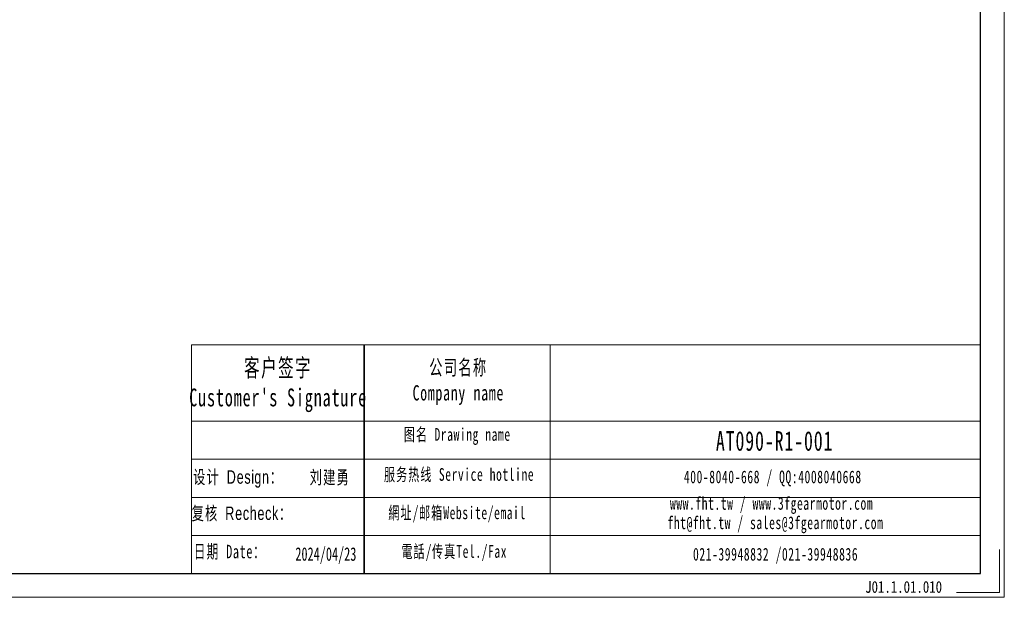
# Model space of a CAD drawing. Header units: millimetres. Extents: x 23 to 621, y 79 to 500.
# Tile 3 of 4: x 328 to 621, y 79 to 251. Entities that reach past the tile are written whole.
import ezdxf

# ---------------------------------------------------------------- set-up
doc = ezdxf.new("R2010")
doc.units = ezdxf.units.MM
doc.layers.get('0').update_dxf_attribs({"lineweight": 35})
doc.layers.add('6文字层', color=3, linetype='Continuous')
for name, color, linetype, lineweight in [('7标注层', 4, 'Continuous', 18), ('SLD-0', 7, 'Continuous', 18), ('图框_外框线', 7, 'Continuous', 18)]:
    doc.layers.add(name, color=color, linetype=linetype, lineweight=lineweight)
doc.styles.add('标准', font='txt', dxfattribs={"width": 0.667})
doc.styles.add('样式 1', font='txt', dxfattribs={"width": 0.8})

msp = doc.modelspace()

# ---------------------------------------------------------------- linework, layer by layer
msp.add_line((430.7162, 154.0063), (430.7162, 85.9612))
at = {"layer": '7标注层', "color": 0}
msp.add_line((379.3868, 154.0063), (379.3868, 85.9728), dxfattribs=at)
at = {"layer": '图框_外框线'}
for p, q in [((379.3868, 154.0063), (430.7162, 154.0063)), ((430.7162, 154.0063), (430.7162, 85.9728)), ((430.7162, 154.0063), (613.9768, 154.0063)), ((486.0202, 154.0063), (486.0202, 85.9728)), ((379.3868, 131.3034), (430.7162, 131.3034)), ((430.7162, 131.3034), (613.9768, 131.3034)), ((379.3868, 119.952), (613.9768, 119.952)), ((379.3868, 108.6006), (613.9768, 108.6006)), ((379.3868, 97.2492), (613.9768, 97.2492))]:
    msp.add_line(p, q, dxfattribs=at)
at = {"layer": '图框_外框线', "color": 3}
msp.add_lwpolyline([(25.7732, 78.886), (621.0636, 78.886), (621.0636, 499.8414), (25.7732, 499.8414)], close=True, dxfattribs=at)
at = {"layer": '图框_外框线', "color": 3, "lineweight": 25}
msp.add_lwpolyline([(61.2072, 85.9728), (613.9768, 85.9728), (613.9768, 492.7546), (61.2072, 492.7546)], close=True, dxfattribs=at)
at = {"layer": '图框_外框线', "color": 3}
msp.add_lwpolyline([(619.6463, 93.0596), (619.6463, 80.3034), (606.8901, 80.3034)], dxfattribs=at)

# ---------------------------------------------------------------- texts
at = {"layer": '6文字层', "insert": (579.6974, 83.7252), "char_height": 3.5, "width": 43.304423, "attachment_point": 1, "style": '样式 1'}
msp.add_mtext('J01.1.01.010', dxfattribs=at)
at = {"layer": 'SLD-0', "color": 1, "attachment_point": 2, "style": '标准'}
for s, insert, char_height, width in [("\\T1.1;客户签字\\PCustomer's Signature", (405.14, 149.8061), 5.297323, 65.899246), ('\\T1.1;公司名称\\PCompany name', (458.7189, 149.5249), 4.540563, 58.78611), ('\\T1.1;图名 Drawing name', (458.4086, 129.211), 3.783802, 48.389852), ('{\\H1.28442x;\\T1.10000;AT090-R1-001}', (552.7707, 128.2973), 4.540563, 38.551163), ('{\\fSimSun|b0|i0|c134|p2;\\T1.1;设计 \\fArial|b0|i0|c0|p34;Design\\fSimSun|b0|i0|c134|p2;：}', (393.2508, 116.6681), 4, 31.971711), ('{\\fSimSun|b0|i0|c134|p2;\\T1.1;刘建勇}', (420.5228, 116.572), 4, 31.971711), ('\\T1.1;服务热线 Service hotline', (458.9451, 117.3129), 3.783802, 53.910944), ('\\T1.1;400-8040-668 / QQ:4008040668', (552.2173, 116.5899), 3.783802, 110.16695), ('\\T1.1;www.fht.tw / www.3fgearmotor.com ', (551.8684, 108.7087), 3.783802, 110.290968), ('{\\fSimSun|b0|i0|c134|p2;\\T1.1;复核 \\fArial|b0|i0|c0|p34;Recheck\\fSimSun|b0|i0|c134|p2;：}', (394.393, 105.8826), 4, 31.971711), ('\\T1.1;網址/邮箱Website/email', (458.356, 105.9129), 3.783802, 56.116219), ('{\\T1.10000;fht@fht.tw / sales@3fgearmotor.com }', (553.0216, 102.947), 3.783802, 110.290968), ('{\\T1.1;日期 Date：}', (390.7792, 94.492), 4, 31.971711), ('2024/04/23', (419.3337, 93.7574), 4, 31.971711), ('\\T1.1;電話/传真Tel./Fax', (457.5082, 94.424), 3.783802, 56.791132), ('\\T1.1;021-39948832 /021-39948836 ', (553.0611, 93.5967), 3.783802, 84.215497)]:
    msp.add_mtext(s, dxfattribs=dict(at, insert=insert, char_height=char_height, width=width))

doc.saveas('drawing.dxf')
